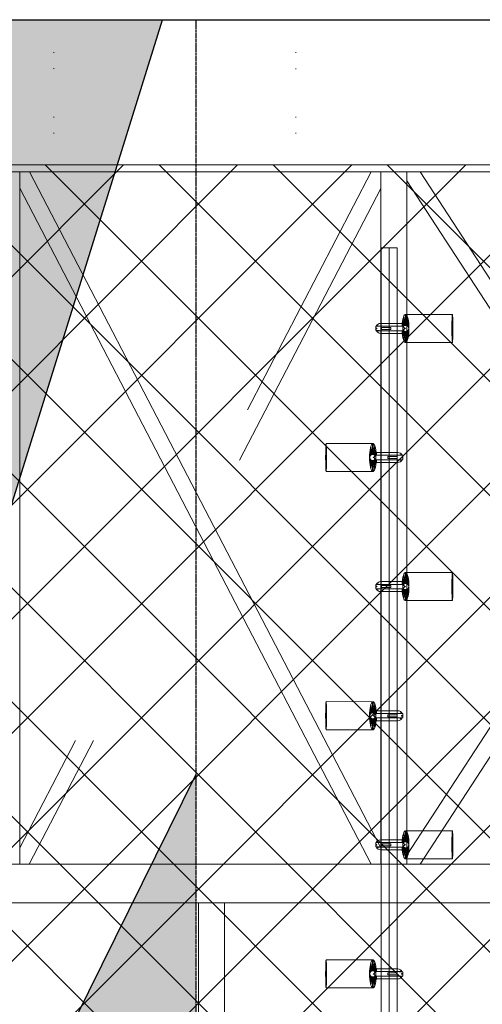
# Model space of a CAD drawing. Header units: millimetres. Extents: x -410 to 72073, y -3152 to 13830.
# Tile 72 of 92: x 12704 to 14139, y 10779 to 13830. Entities that reach past the tile are written whole.
import ezdxf

# ---------------------------------------------------------------- set-up
doc = ezdxf.new("R2010")
doc.units = ezdxf.units.MM
doc.linetypes.add('( Hidden )', pattern=[0.375, 0.25, -0.125])
for name, color, linetype, lineweight, true_color in [('A-CEILING-01', 7, 'Continuous', 5, 0xd56ca8), ('A-CEILING-08', 7, 'Continuous', 5, 0xd56ca8), ('M-MEP-ELLG-LIGHT', 5, 'Continuous', 15, 0x0000ff), ('XR-CP-DS$0$Level 24', 9, 'Continuous', 0, 0x808080)]:
    doc.layers.add(name, color=color, linetype=linetype, lineweight=lineweight, true_color=true_color)
doc.layers.add('A-CELING ELEMENT', color=1, linetype='Continuous')
for name, color, linetype, lineweight in [('A-GENM', 13, 'Continuous', 9), ('A-LIGHT', 1, 'Continuous', 5), ('A-Wall & Column', 2, 'Continuous', 0), ('Q-SPCQ', 91, 'Continuous', 9), ('S-BEAM', 12, 'Continuous', 9)]:
    doc.layers.add(name, color=color, linetype=linetype, lineweight=lineweight)
doc.layers.add('RCP LAYOUT', color=9, linetype='Continuous', true_color=0x808080)
pattern_1 = [(45, (0, 0), (19.8873782, 72.9203868), [93.75, -18.75, 0, -18.75])]

# ---------------------------------------------------------------- blocks, each defined once
blk = doc.blocks.new('A$C81f607aa')
at = {"layer": 'A-Wall & Column', "color": 8, "lineweight": -3, "true_color": 0x808080}
blk.add_lwpolyline([(-14850, 13830), (2000, 13830)], dxfattribs=at)
blk = doc.blocks.new('XR-CP-DS$0$ceiling element 01')
at = {"layer": 'A-CELING ELEMENT', "lineweight": 5, "true_color": 0x808080, "transparency": 33554687}
h = blk.add_hatch(dxfattribs=at)
h.set_pattern_fill('ANSI36', color=8, scale=300)
h.set_pattern_definition(pattern_1)
h.paths.add_polyline_path([(-425629.8, -157750.9, -0.039119), (-425655.9, -157707.5), (-427128.8, -158480.5, 0.039269), (-426963.6, -158744.9)])
h.paths.add_polyline_path([(-427216.5, -158526.6, -0.039231), (-427344.4, -158225.6), (-431924, -159775.1), (-429595.3, -159775.1)])
h.paths.add_polyline_path([(-427146.3, -156679.9, 0.039168), (-427262.3, -156968.3), (-425674.3, -157463.1, -0.03857), (-425655.4, -157416.9)])
h.paths.add_polyline_path([(-425704.2, -155604.7, 0.039168), (-426005.5, -155681.4), (-425472.4, -157256.8, -0.03857), (-425424.2, -157244.1)])
edge = h.paths.add_edge_path()
edge.add_line((-430171.7, -151115.1), (-430279.8, -151115.1))
edge.add_line((-430279.8, -151115.1), (-430279.8, -151215.1))
edge.add_line((-430279.8, -151215.1), (-430479.8, -151215.1))
edge.add_line((-430479.8, -151215.1), (-430479.8, -151115.1))
edge.add_line((-430479.8, -151115.1), (-430629.8, -151115.1))
edge.add_line((-430629.8, -151115.1), (-430629.8, -150665.1))
edge.add_line((-430629.8, -150665.1), (-432321.8, -150665.1))
edge.add_line((-432321.8, -150665.1), (-432321.8, -150772.9))
edge.add_line((-432321.8, -150772.9), (-426859.3, -156104.6))
edge.add_arc((-425365.2, -157562.3), 2087.3, 126.7377, 135.7079, ccw=False)
edge.add_line((-426613.8, -155889.5), (-430171.7, -151115.1))
edge = h.paths.add_edge_path()
edge.add_line((-424199.8, -150665.1), (-424199.8, -151115.1))
edge.add_line((-424199.8, -151115.1), (-424349.8, -151115.1))
edge.add_line((-424349.8, -151115.1), (-424349.8, -151215.1))
edge.add_line((-424349.8, -151215.1), (-424444.6, -151215.1))
edge.add_line((-424444.6, -151215.1), (-425069.6, -155496))
edge.add_arc((-425365.2, -157562.3), 2087.3, 72.8718, 81.8578, ccw=False)
edge.add_line((-424750.5, -155567.5), (-423223, -150665.1))
edge.add_line((-423223, -150665.1), (-424199.8, -150665.1))
h.paths.add_polyline_path([(-424567.7, -153182.9), (-424331.7, -153182.9), (-424331.7, -153418.9), (-424567.7, -153418.9)], flags=16)
h = blk.add_hatch(dxfattribs=at)
h.set_pattern_fill('ANSI36', color=8, scale=300)
h.set_pattern_definition(pattern_1)
h.paths.add_polyline_path([(-432321.8, -155391.8), (-432321.8, -156542.9), (-427430.1, -157257, -0.039171), (-427357.2, -156938.7)])
h.paths.add_polyline_path([(-426787.8, -156174.5, 0.039154), (-426986.9, -156413.1), (-425629.6, -157374.3, -0.038492), (-425597.6, -157336.2)])
h.paths.add_polyline_path([(-424491.1, -155778.6, 0.039227), (-424780.5, -155663.9), (-425275.3, -157251.9, -0.038923), (-425228.3, -157269.8)])
h.paths.add_polyline_path([(-423119.8, -154379.5), (-423119.8, -153004.8), (-424446.3, -155688.1, -0.039269), (-424164.6, -155854.8)])
h.paths.add_polyline_path([(-430497.8, -156058.7), (-430497.8, -156294.7), (-430261.8, -156294.7), (-430261.8, -156058.7)], flags=0)
h.paths.add_polyline_path([(-430497.8, -156058.7), (-430261.8, -156058.7), (-430261.8, -156294.7), (-430497.8, -156294.7)], flags=16)
at = {"layer": 'A-CELING ELEMENT', "color": 8, "linetype": '( Hidden )', "lineweight": -3, "ltscale": 10, "true_color": 0x808080}
blk.add_lwpolyline([(-427588, -159775.1), (-432321.8, -159775.1), (-432321.8, -150665.1), (-423119.8, -150665.1), (-423119.8, -155306.9), (-427588, -159775.1)], dxfattribs=at)
at = {"layer": 'A-CELING ELEMENT', "color": 8, "lineweight": -3, "true_color": 0x808080}
for points in [[(-424750.5, -155567.5), (-423223, -150665.1)], [(-424446.3, -155688.1), (-423119.8, -153004.8)]]:
    blk.add_lwpolyline(points, dxfattribs=at)
blk = doc.blocks.new('track-L-1')
at = {"color": 8, "linetype": 'Continuous', "lineweight": 13, "true_color": 0x808080}
for p, q in [((-1.8, 9.3), (-7, 34.5)), ((0, 9.4), (-5.8, 37.6)), ((0, 9.4), (-0.6, 43.4)), ((-0.5, 43.4), (144.7, 43.5)), ((1.8, 9.3), (1.2, 42.9)), ((1.8, 9.3), (5.7, 35.2)), ((3.5, 8.8), (6.9, 31.2)), ((-93, -5.8), (-93, 5.7)), ((-93, 1), (-89, 1)), ((-83, 6.7), (-92, 6.7)), ((-91.9, -1.2), (-91.9, 1)), ((-90.5, 6.7), (-90.5, 8.3)), ((-90.5, 8.3), (-85, 8.3)), ((-90.5, 6.9), (-85, 6.9)), ((-89, -1.2), (-89, 1)), ((-85, 6.7), (-85, 8.3)), ((-83, 6.9), (-83, 5.7)), ((-10, 6.9), (-83, 6.9)), ((-11, 15.4), (-77.5, 15.4)), ((-75.5, 2.9), (-75.5, -3.1)), ((-75.5, 2.9), (-46.4, 2.9)), ((-46.6, 2.9), (-46.6, -3.1)), ((-46.4, -3.1), (-46.4, 2.9)), ((-11, 6.9), (-11, 15.4)), ((-6.5, 6.9), (-10.8, 11.2)), ((-5.1, 8), (-10.6, 13.5)), ((-5.1, 7.9), (-10.4, 15.8)), ((-3.5, 8.8), (-10.1, 18.5)), ((-3.5, 8.8), (-9.6, 22.8)), ((-1.8, 9.3), (-9, 26)), ((-9, -6.1), (-9, 5.9)), ((-6.5, 3.9), (-9, 3.9)), ((3.5, 8.8), (8.5, 22.7)), ((5.1, 8), (9, 18.9)), ((5.1, 8), (9.4, 15.5)), ((6.5, 7), (9.6, 12.4)), ((6.5, 6.9), (9.7, 10.9)), ((7.7, 5.7), (9.9, 8.3)), ((-93, -1.2), (-89, -1.2)), ((-92, -6.8), (-83, -6.8)), ((-90.5, -8.5), (-90.5, -6.8)), ((-90.5, -7.1), (-85, -7.1)), ((-90.5, -8.5), (-85, -8.5)), ((-85, -8.5), (-85, -6.8)), ((-83, -7.1), (-83, -5.8)), ((-83, -7.1), (-10, -7.1)), ((-77.5, -15.6), (-11, -15.6)), ((-75.5, -3.1), (-46.4, -3.1)), ((-11, -15.6), (-11, -7.1)), ((-6.5, -7), (-10.8, -11.3)), ((-5.1, -8.1), (-10.6, -13.6)), ((-5.1, -8.1), (-10.4, -15.9)), ((-3.5, -8.9), (-10.1, -18.6)), ((-3.5, -8.9), (-9.6, -22.9)), ((-6.5, -4.1), (-9, -4.1)), ((-1.8, -9.4), (-9, -26.1)), ((-1.8, -9.4), (-7, -34.6)), ((0, -9.6), (-5.8, -37.7)), ((0, -9.6), (-0.6, -43.6)), ((1.8, -9.4), (1.2, -43)), ((1.8, -9.4), (5.7, -35.3)), ((3.5, -8.9), (6.9, -31.3)), ((3.5, -8.9), (8.5, -22.8)), ((5.1, -8.1), (9, -19.1)), ((5.1, -8.1), (9.4, -15.6)), ((6.5, -7.1), (9.6, -12.5)), ((6.5, -7.1), (9.7, -11)), ((7.7, -5.8), (9.9, -8.4)), ((-0.5, -43.6), (144.7, -43.5))]:
    blk.add_line(p, q, dxfattribs=at)
for centre, radius, start, end in [((-92, 5.7), 1, 90.0041, 180.0041), ((-77.5, -0.1), 15.5, 90.0041, 154.188), ((-10, 5.9), 1, 0.0041, 90.0041), ((0, -0.1), 9.5, 205.0436, 154.9646), ((2, 9.9), 10.4, 214.9292, 253.0242), ((-92, -5.8), 1, 180.0041, 270.0041), ((-77.5, -0.1), 15.5, 205.8202, 270.0041), ((-10, -6.1), 1, 270.0041, 0.0041), ((2, -10), 10.4, 106.984, 145.0789)]:
    blk.add_arc(centre, radius, start, end, dxfattribs=at)
for centre, ratio, start_param, end_param in [((-0.5, -0.1), 0.243873, -1.409174, 4.550767), ((144.7, 0), 0.034014, -1.570796, 4.712389)]:
    blk.add_ellipse(centre, major_axis=(0, -43.5), ratio=ratio, start_param=start_param, end_param=end_param, dxfattribs=at)
blk = doc.blocks.new('A$Ce144d348')
at = {"layer": 'M-MEP-ELLG-LIGHT', "color": 252}
blk.add_lwpolyline([(3223, -5724), (3273, -5724), (3273, -9235), (8919.9, -9235), (13625, -4529.9), (13625, -356.4), (13675, -356.4), (13675, -4550.7), (8940.7, -9285), (3223, -9285)], close=True, dxfattribs=at)
blk.add_lwpolyline([(3248, -5724), (3248, -9260), (8930.3, -9260), (13650, -4540.3), (13650, -356.4)], dxfattribs=at)
at = {"layer": 'M-MEP-ELLG-LIGHT', "color": 1, "true_color": 0xff0000}
for p in [(13701, -606.4), (13701, -1406.4), (13701, -2206.4)]:
    blk.add_blockref('track-L-1', p, dxfattribs=at)
at = {"layer": 'M-MEP-ELLG-LIGHT', "color": 1, "true_color": 0xff0000, "xscale": -1}
for p in [(13599, -1006.4), (13599, -1806.4), (13599, -2606.4)]:
    blk.add_blockref('track-L-1', p, dxfattribs=at)
blk = doc.blocks.new('A$C9bf954c9')
at = {"layer": 'A-CEILING-01', "true_color": 0x808080}
h = blk.add_hatch(dxfattribs=at)
h.set_pattern_fill('ANSI37', color=8, scale=2000)
h.set_pattern_definition([(45, (0, 0), (-176.7767, 176.7767), []), (135, (0, 0), (-176.7767, -176.7767), [])])
edge = h.paths.add_edge_path()
edge.add_line((17350, 13380), (12020, 13380))
edge.add_line((12020, 13380), (12020, 13280))
edge.add_line((12020, 13280), (11820, 13280))
edge.add_line((11820, 13280), (11820, 13380))
edge.add_line((11820, 13380), (6090, 13380))
edge.add_line((6090, 13380), (6090, 13280))
edge.add_line((6090, 13280), (5890, 13280))
edge.add_line((5890, 13280), (5890, 13380))
edge.add_line((5890, 13380), (350, 13380))
edge.add_line((350, 13380), (200, 13380))
edge.add_line((200, 13380), (200, 4520))
edge.add_line((200, 4520), (650, 4520))
edge.add_line((650, 4520), (650, 4220))
edge.add_line((650, 4220), (200, 4220))
edge.add_line((200, 4220), (200, 3270))
edge.add_line((200, 3270), (3945, 3270))
edge.add_line((3945, 3270), (3945, 3920))
edge.add_line((3945, 3920), (6135, 3920))
edge.add_line((6135, 3920), (6135, 3270))
edge.add_line((6135, 3270), (9805, 3270))
edge.add_line((9805, 3270), (9805, 3070))
edge.add_line((9805, 3070), (10125.7, 3070))
edge.add_line((10125.7, 3070), (10125.7, 3423))
edge.add_line((10125.7, 3423), (11242.1, 4539.4))
edge.add_line((11242.1, 4539.4), (10770.1, 5011.3))
edge.add_line((10770.1, 5011.3), (11904.4, 6145.6))
edge.add_line((11904.4, 6145.6), (14298.8, 8540))
edge.add_line((14298.8, 8540), (14450, 8540))
edge.add_line((14450, 8540), (14450, 9620))
edge.add_line((14450, 9620), (14450, 12330))
edge.add_arc((15200, 12330), 750, 90, 180, ccw=False)
edge.add_line((15200, 13080), (17350, 13080))
edge.add_line((17350, 13080), (17350, 13380))
h.paths.add_polyline_path([(5890.1, 11294.2), (6090.1, 11294.2), (6090.1, 11094.2), (5890.1, 11094.2)], flags=16)
h.paths.add_polyline_path([(5890.1, 9330), (6090.1, 9330), (6090.1, 9130), (5890.1, 9130)], flags=16)
h.paths.add_polyline_path([(5890, 8418.4), (6090, 8418.4), (6090, 8218.4), (5890, 8218.4)], flags=16)
h.paths.add_polyline_path([(5890, 6030), (6090, 6030), (6090, 5830), (5890, 5830)], flags=16)
h.paths.add_polyline_path([(11820, 8418.4), (12020, 8418.4), (12020, 8218.4), (11820, 8218.4)], flags=16)
h.paths.add_polyline_path([(11820, 9330), (12020, 9330), (12020, 9130), (11820, 9130)], flags=16)
h.paths.add_polyline_path([(11820.1, 11294.2), (12020.1, 11294.2), (12020.1, 11094.2), (11820.1, 11094.2)], flags=16)
at = {"layer": 'A-CEILING-01', "color": 8, "true_color": 0x808080}
blk.add_lwpolyline([(10125.7, 3423), (11240.4, 4537.7), (10770.1, 5011.3), (11904.4, 6145.6), (14298.8, 8540), (14450, 8540), (14450, 9620), (14450, 12330, -0.414214), (15200, 13080), (17350, 13080), (17350, 13380), (12020, 13380), (12020, 13280), (11820, 13280), (11820, 13380), (6090, 13380)], format="xyb", dxfattribs=at)
at = {"layer": 'XR-CP-DS$0$Level 24', "color": 8, "linetype": 'Continuous', "lineweight": 0, "true_color": 0x808080}
blk.add_line((350, 13380), (17200, 13380), dxfattribs=at)
at = {"color": 8, "true_color": 0x808080}
blk.add_blockref('A$C81f607aa', (15200, 0), dxfattribs=at)
at = {"layer": 'A-CEILING-08', "color": 8, "lineweight": 0, "true_color": 0x808080}
blk.add_blockref('XR-CP-DS$0$ceiling element 01', (436369.8, 164495.1), dxfattribs=at)
at = {"layer": 'A-LIGHT', "color": 8, "true_color": 0x808080}
blk.add_blockref('A$Ce144d348', (200, 13480), dxfattribs=at)
blk = doc.blocks.new('A$C256bf26b')
blk.add_blockref('A$C9bf954c9', (0, 0))
blk = doc.blocks.new('DIAL-LT-NDE-ZZ-M3-S-201_rvt-2-RCP-Store 03 at Node L5 Level')
at = {"layer": 'A-GENM', "color": 7}
for p, q in [((-508657.1, 155731.7), (-508657.1, 155763.1)), ((-508657.1, 155763.1), (-508637.3, 155763.1)), ((-507537.2, 153649.7), (-507537.2, 153618.3)), ((-507537.2, 153618.3), (-507556.9, 153618.3)), ((-507457.2, 153618.2), (-507457.2, 153629.3)), ((-507426.2, 153618.2), (-507457.2, 153618.2))]:
    blk.add_line(p, q, dxfattribs=at)
at = {"layer": 'A-GENM', "color": 7, "flags": 128}
for points in [[(-508637.3, 155763.1), (-508635.1, 155763.1), (-508632.9, 155763.1), (-508631, 155763.1), (-508629.4, 155763.1), (-508628.2, 155763.1), (-508627.4, 155763.1), (-508627.2, 155763.1)], [(-508657.1, 155712.2), (-508657.1, 155712.6), (-508657.1, 155713.7), (-508657.1, 155715.5), (-508657.1, 155718), (-508657.1, 155720.9), (-508657.1, 155724.3), (-508657.1, 155727.9), (-508657.1, 155731.7)], [(-507537.2, 153669.2), (-507537.2, 153668.9), (-507537.2, 153667.7), (-507537.2, 153665.9), (-507537.2, 153663.5), (-507537.2, 153660.6), (-507537.2, 153657.2), (-507537.2, 153653.5), (-507537.2, 153649.7)], [(-507457.2, 153629.3), (-507457.2, 153632.5), (-507457.2, 153635.6), (-507457.2, 153638.5), (-507457.2, 153641), (-507457.2, 153643), (-507457.2, 153644.6), (-507457.2, 153645.5), (-507457.2, 153645.8)], [(-507556.9, 153618.3), (-507559.2, 153618.3), (-507561.3, 153618.3), (-507563.2, 153618.3), (-507564.8, 153618.3), (-507566, 153618.3), (-507566.8, 153618.3), (-507567, 153618.3)], [(-507415.5, 153618.2), (-507415.8, 153618.2), (-507416.6, 153618.2), (-507417.8, 153618.2), (-507419.5, 153618.2), (-507421.6, 153618.2), (-507423.9, 153618.2), (-507426.2, 153618.2)]]:
    blk.add_lwpolyline(points, dxfattribs=at)
at = {"layer": 'Q-SPCQ', "color": 7}
for p, q in [((-508551.8, 156133.1), (-508549.8, 156133.1)), ((-508551.8, 156133.1), (-508549.8, 156133.1)), ((-508551.8, 156133.1), (-508549.8, 156133.1)), ((-508551.8, 156133.1), (-508549.8, 156133.1)), ((-507801.8, 156133.1), (-507799.8, 156133.1)), ((-507801.8, 156133.1), (-507799.8, 156133.1)), ((-507801.8, 156132.8), (-507799.8, 156132.8)), ((-507801.8, 156132.8), (-507799.8, 156132.8)), ((-508549.8, 156083.1), (-508551.8, 156083.1)), ((-508549.8, 156083.1), (-508551.8, 156083.1)), ((-507799.8, 156082.8), (-507801.8, 156082.8)), ((-507799.8, 156082.8), (-507801.8, 156082.8)), ((-508551.8, 155933.1), (-508549.8, 155933.1)), ((-508551.8, 155933.1), (-508549.8, 155933.1)), ((-507801.8, 155933.1), (-507799.8, 155933.1)), ((-507801.8, 155933.1), (-507799.8, 155933.1)), ((-508637.3, 155763.1), (-508739.8, 155763.1)), ((-508637.3, 155763.1), (-508739.8, 155763.1)), ((-508657.1, 155763.1), (-508666.7, 155763.1)), ((-508657.1, 155763.1), (-508666.7, 155763.1)), ((-508657.1, 155763.1), (-508657.1, 155731.7)), ((-508657.1, 155731.7), (-508657.1, 155763.1)), ((-508657.1, 155763.1), (-508637.3, 155763.1)), ((-508657.1, 155763.1), (-508657.1, 155731.7)), ((-506068.2, 155762.9), (-508637.3, 155763.1)), ((-506068.2, 155762.9), (-508637.3, 155763.1)), ((-508627.2, 155763.1), (-507537.2, 153669.2)), ((-508627.2, 155763.1), (-507537.2, 153669.2)), ((-507950.8, 155025.9), (-507566.9, 155763)), ((-507537.2, 153649.7), (-507537.1, 155763.1)), ((-507537.2, 153649.7), (-507537.1, 155763.1)), ((-507527.5, 155763.1), (-507537.1, 155763.1)), ((-507527.5, 155763.1), (-507537.1, 155763.1)), ((-507466.7, 155763), (-507527.5, 155763.1)), ((-507466.7, 155763), (-507527.5, 155763.1)), ((-507457.1, 155763), (-507466.7, 155763)), ((-507457.1, 155763), (-507466.7, 155763)), ((-507457.1, 155763), (-507457.2, 153629.3)), ((-507457.1, 155763), (-507457.2, 153629.3)), ((-507457.2, 153645.8), (-506078.9, 155762.9)), ((-507457.2, 153645.8), (-506078.9, 155762.9)), ((-507415.3, 155763), (-506877.9, 154937.3)), ((-508657.1, 155731.7), (-508657.2, 153618.3)), ((-508657.1, 155731.7), (-508657.2, 153618.3)), ((-507567, 153618.3), (-508657.1, 155712.2)), ((-507567, 153618.3), (-508657.1, 155712.2)), ((-507537.1, 155712.1), (-507975.8, 154869.6)), ((-506877.8, 154845.5), (-507457.1, 155735.6)), ((-506037.1, 155735.6), (-507415.5, 153618.2)), ((-506037.1, 155735.6), (-507415.5, 153618.2)), ((-508657.2, 153669.3), (-508484.2, 154001.5)), ((-508427.8, 154001.5), (-508627.4, 153618.3)), ((-507537.2, 153618.3), (-507537.2, 153649.7)), ((-507537.2, 153649.7), (-507537.2, 153618.3)), ((-507537.2, 153618.3), (-507537.2, 153649.7)), ((-509342.4, 153618.4), (-507556.9, 153618.3)), ((-509342.4, 153618.4), (-507556.9, 153618.3)), ((-507537.2, 153618.3), (-507556.9, 153618.3)), ((-507556.9, 153618.3), (-507426.2, 153618.2)), ((-507556.9, 153618.3), (-507426.2, 153618.2)), ((-507537.2, 153618.3), (-507527.6, 153618.3)), ((-507537.2, 153618.3), (-507527.6, 153618.3)), ((-507527.6, 153618.3), (-507466.8, 153618.2)), ((-507527.6, 153618.3), (-507466.8, 153618.2)), ((-507466.8, 153618.2), (-507457.2, 153618.2)), ((-507466.8, 153618.2), (-507457.2, 153618.2)), ((-507457.2, 153629.3), (-507457.2, 153618.2)), ((-507457.2, 153618.2), (-507457.2, 153629.3)), ((-507457.2, 153629.3), (-507457.2, 153618.2)), ((-507426.2, 153618.2), (-507457.2, 153618.2)), ((-507426.2, 153618.2), (-506027.6, 153618.1)), ((-507426.2, 153618.2), (-506027.6, 153618.1)), ((-504012.2, 153498), (-509342.4, 153498.4)), ((-504012.2, 153498), (-509342.4, 153498.4))]:
    blk.add_line(p, q, dxfattribs=at)
at = {"layer": 'Q-SPCQ', "color": 7, "flags": 128}
for points in [[(-508637.3, 155763.1), (-508635.1, 155763.1), (-508632.9, 155763.1), (-508631, 155763.1), (-508629.4, 155763.1), (-508628.2, 155763.1), (-508627.4, 155763.1), (-508627.2, 155763.1)], [(-508657.1, 155712.2), (-508657.1, 155712.6), (-508657.1, 155713.7), (-508657.1, 155715.5), (-508657.1, 155718), (-508657.1, 155720.9), (-508657.1, 155724.3), (-508657.1, 155727.9), (-508657.1, 155731.7)], [(-507537.2, 153669.2), (-507537.2, 153668.9), (-507537.2, 153667.7), (-507537.2, 153665.9), (-507537.2, 153663.5), (-507537.2, 153660.6), (-507537.2, 153657.2), (-507537.2, 153653.5), (-507537.2, 153649.7)], [(-507457.2, 153629.3), (-507457.2, 153632.5), (-507457.2, 153635.6), (-507457.2, 153638.5), (-507457.2, 153641), (-507457.2, 153643), (-507457.2, 153644.6), (-507457.2, 153645.5), (-507457.2, 153645.8)], [(-507556.9, 153618.3), (-507559.2, 153618.3), (-507561.3, 153618.3), (-507563.2, 153618.3), (-507564.8, 153618.3), (-507566, 153618.3), (-507566.8, 153618.3), (-507567, 153618.3)], [(-507415.5, 153618.2), (-507415.8, 153618.2), (-507416.6, 153618.2), (-507417.8, 153618.2), (-507419.5, 153618.2), (-507421.6, 153618.2), (-507423.9, 153618.2), (-507426.2, 153618.2)]]:
    blk.add_lwpolyline(points, dxfattribs=at)
at = {"layer": 'S-BEAM', "color": 7}
for p, q in [((-508551.8, 155933.1), (-508549.8, 155933.1)), ((-508551.8, 155933.1), (-508549.8, 155933.1)), ((-507801.8, 155932.8), (-507799.8, 155932.8)), ((-507801.8, 155932.8), (-507799.8, 155932.8)), ((-508549.8, 155883.1), (-508551.8, 155883.1)), ((-508549.8, 155883.1), (-508551.8, 155883.1)), ((-507799.8, 155882.8), (-507801.8, 155882.8)), ((-507799.8, 155882.8), (-507801.8, 155882.8)), ((-508102.4, 151683.6), (-508102.3, 153498.1)), ((-508102.4, 151683.6), (-508102.3, 153498.1)), ((-508092.7, 153498.1), (-508102.3, 153498.1)), ((-508092.7, 153498.1), (-508102.3, 153498.1)), ((-508031.9, 153498.1), (-508092.7, 153498.1)), ((-508031.9, 153498.1), (-508092.7, 153498.1)), ((-508022.3, 153498.1), (-508031.9, 153498.1)), ((-508022.3, 153498.1), (-508031.9, 153498.1)), ((-508022.3, 153498.1), (-508022.4, 151683.6)), ((-508022.3, 153498.1), (-508022.4, 151683.6))]:
    blk.add_line(p, q, dxfattribs=at)
blk = doc.blocks.new('A$Cbdc54e46')
at = {"color": 60, "lineweight": 5}
blk.add_blockref('DIAL-LT-NDE-ZZ-M3-S-201_rvt-2-RCP-Store 03 at Node L5 Level', (503661.3, -156234.7), dxfattribs=at)
blk = doc.blocks.new('A$Cf662d679')
blk.add_blockref('A$Cbdc54e46', (0, 0))

msp = doc.modelspace()

# ---------------------------------------------------------------- block references
msp.add_blockref('A$Cf662d679', (17700, 13830))
at = {"layer": 'RCP LAYOUT'}
msp.add_blockref('A$C256bf26b', (0, 0), dxfattribs=at)

doc.saveas('drawing.dxf')
